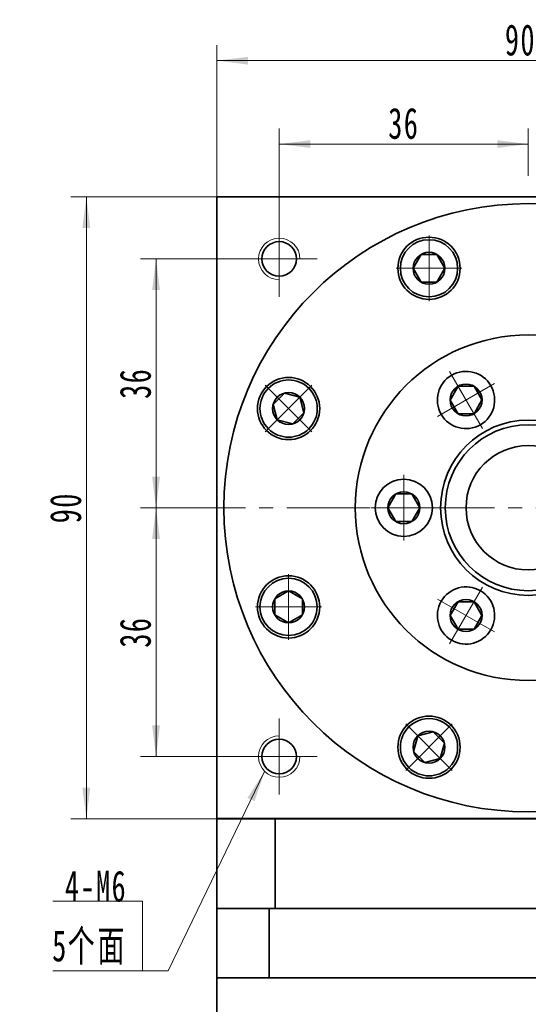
# Model space of a CAD drawing. Header units: millimetres. Extents: x -77 to 771, y -49 to 550.
# Tile 4 of 5: x 333 to 406, y 321 to 464. Entities that reach past the tile are written whole.
import ezdxf

# ---------------------------------------------------------------- set-up
doc = ezdxf.new("R2010")
doc.units = ezdxf.units.MM
doc.set_wipeout_variables(frame=1)
doc.linetypes.add('点画线', pattern=[18, 12, -2, 2, -2])
doc.layers.get('0').update_dxf_attribs({"lineweight": 35})
for name, color, linetype, lineweight in [('EB0', 7, 'Continuous', 35), ('中心线层', 1, '点画线', 18), ('尺寸线层', 3, 'Continuous', 18), ('粗实线', 7, 'Continuous', 50), ('粗实线层', 7, 'Continuous', 35)]:
    doc.layers.add(name, color=color, linetype=linetype, lineweight=lineweight)
doc.styles.add('标准', font='txt', dxfattribs={"width": 0.667})
doc.dimstyles.new('a4-1-1', dxfattribs={"dimtxt": 3, "dimasz": 3, "dimexe": 1.5, "dimexo": 0, "dimgap": 0.5, "dimtad": 1, "dimdec": 3, "dimdsep": 46, "dimtxsty": '标准', "dimblk": '_CAXARROW', "dimcen": 0, "dimdle": 4, "dimazin": 2, "dimtfac": 0.707107, "dimtdec": 3, "dimtix": 1, "dimtmove": 2, "dimatfit": 3, "dimfxl": 1, "dimfrac": 2, "dimtolj": 1, "dimtzin": 0, "dimarcsym": 1})

# ---------------------------------------------------------------- blocks, each defined once
blk = doc.blocks.new('*X15')
at = {"layer": '尺寸线层', "linetype": 'Continuous', "transparency": 16777216}
for points in [[(370.33, 445.74), (374.83, 445.18), (374.83, 446.3)], [(406.33, 445.74), (401.83, 445.18), (401.83, 446.3)]]:
    blk.add_hatch(color=0, dxfattribs=at).paths.add_polyline_path(points, flags=0)
at = {"layer": '尺寸线层', "color": 0, "linetype": 'Continuous', "transparency": 16777216}
for p, q in [((370.33, 434.62), (370.33, 447.99)), ((406.33, 441.12), (406.33, 447.99)), ((406.33, 445.74), (370.33, 445.74))]:
    blk.add_line(p, q, dxfattribs=at)
at = {"layer": '尺寸线层', "color": 0, "transparency": 16777216, "insert": (388.33, 448.71), "char_height": 4.5, "width": 9, "attachment_point": 5, "line_spacing_factor": 1.15057, "style": '标准'}
blk.add_mtext('\\T1.1;36', dxfattribs=at)
blk = doc.blocks.new('_CAXARROW')
blk.add_hatch(color=0).paths.add_polyline_path([(0, 0), (-1, 0.125), (-1, -0.125)], flags=0)
blk = doc.blocks.new('*X17')
at = {"layer": '尺寸线层', "linetype": 'Continuous', "transparency": 16777216}
for points in [[(352.52, 429.12), (353.09, 424.62), (351.96, 424.62)], [(352.52, 393.12), (353.09, 397.62), (351.96, 397.62)]]:
    blk.add_hatch(color=0, dxfattribs=at).paths.add_polyline_path(points, flags=0)
at = {"layer": '尺寸线层', "color": 0, "linetype": 'Continuous', "transparency": 16777216}
for p, q in [((364.83, 429.12), (350.27, 429.12)), ((352.52, 429.12), (352.52, 393.12)), ((353.44, 393.12), (350.27, 393.12))]:
    blk.add_line(p, q, dxfattribs=at)
at = {"layer": '尺寸线层', "color": 0, "transparency": 16777216, "insert": (349.55, 411.12), "char_height": 4.5, "width": 9, "attachment_point": 5, "rotation": 90, "line_spacing_factor": 1.15057, "style": '标准'}
blk.add_mtext('\\T1.1;36', dxfattribs=at)
blk = doc.blocks.new('*X18')
at = {"layer": '尺寸线层', "linetype": 'Continuous', "transparency": 16777216}
for points in [[(352.52, 393.12), (353.09, 388.62), (351.96, 388.62)], [(352.52, 357.12), (353.09, 361.62), (351.96, 361.62)]]:
    blk.add_hatch(color=0, dxfattribs=at).paths.add_polyline_path(points, flags=0)
at = {"layer": '尺寸线层', "color": 0, "linetype": 'Continuous', "transparency": 16777216}
for p, q in [((353.44, 393.12), (350.27, 393.12)), ((352.52, 393.12), (352.52, 357.12)), ((364.83, 357.12), (350.27, 357.12))]:
    blk.add_line(p, q, dxfattribs=at)
at = {"layer": '尺寸线层', "color": 0, "transparency": 16777216, "insert": (349.55, 375.12), "char_height": 4.5, "width": 9, "attachment_point": 5, "rotation": 90, "line_spacing_factor": 1.15057, "style": '标准'}
blk.add_mtext('\\T1.1;36', dxfattribs=at)
blk = doc.blocks.new('*X22')
at = {"layer": '中心线层', "linetype": '点画线', "lineweight": 18}
for p, q in [((0, -4.76), (0, 4.76)), ((-4.76, 0), (4.76, 0))]:
    blk.add_line(p, q, dxfattribs=at)
at = {"layer": '粗实线层'}
for p, q in [((-2.31, 0), (-1.15, 2)), ((-1.15, 2), (1.15, 2)), ((2.31, 0), (1.15, 2)), ((2.31, 0), (1.15, 2)), ((-2.31, 0), (-1.15, -2)), ((2.31, 0), (1.15, -2)), ((-1.15, -2), (1.15, -2))]:
    blk.add_line(p, q, dxfattribs=at)
blk.add_circle((0, 0), 2.31, dxfattribs=at)
for start, end in [(0, 180), (180, 360)]:
    blk.add_arc((0, 0), 4.14, start, end, dxfattribs=at)
blk = doc.blocks.new('3432432432_1')
at = {"color": 7, "linetype": 'Continuous'}
for radius in [25, 12.68, 12]:
    blk.add_circle((0, 0), radius, dxfattribs=at)
for points in [[(-6.93, 12), (-6.91, 12.02), (-6.89, 12.03), (-6.87, 12.04), (-6.85, 12.05), (-6.83, 12.07), (-6.81, 12.08), (-6.78, 12.09), (-6.76, 12.1), (-6.74, 12.12), (-6.72, 12.13), (-6.7, 12.14), (-6.68, 12.16), (-6.66, 12.17), (-6.64, 12.18), (-6.62, 12.2), (-6.6, 12.21), (-6.58, 12.23), (-6.56, 12.24), (-6.54, 12.26), (-6.52, 12.27), (-6.51, 12.28), (-6.49, 12.3), (-6.47, 12.31), (-6.45, 12.33), (-6.43, 12.34), (-6.41, 12.36), (-6.39, 12.37), (-6.37, 12.39), (-6.35, 12.4), (-6.33, 12.42), (-6.33, 12.42), (-6.19, 12.55), (-6.05, 12.68), (-5.92, 12.82), (-5.79, 12.97), (-5.68, 13.12), (-5.57, 13.28), (-5.46, 13.44), (-5.37, 13.61), (-5.28, 13.78), (-5.2, 13.95), (-5.13, 14.13), (-5.06, 14.31), (-5.01, 14.5), (-4.96, 14.68), (-4.92, 14.87), (-4.89, 15.06), (-4.87, 15.25), (-4.86, 15.45), (-4.86, 15.64), (-4.87, 15.83), (-4.88, 16.02), (-4.91, 16.21), (-4.94, 16.4), (-4.98, 16.59), (-5.03, 16.78), (-5.09, 16.96), (-5.16, 17.14), (-5.24, 17.32), (-5.32, 17.49), (-5.41, 17.66), (-5.41, 17.66), (-5.51, 17.82), (-5.62, 17.98), (-5.74, 18.14), (-5.86, 18.29), (-5.99, 18.43), (-6.12, 18.57), (-6.26, 18.7), (-6.41, 18.82), (-6.57, 18.94), (-6.72, 19.05), (-6.89, 19.15), (-7.05, 19.24), (-7.23, 19.33), (-7.4, 19.41), (-7.58, 19.48), (-7.76, 19.54), (-7.95, 19.59), (-8.14, 19.64), (-8.33, 19.67), (-8.52, 19.7), (-8.71, 19.72), (-8.9, 19.73), (-9.09, 19.73), (-9.28, 19.72), (-9.48, 19.7), (-9.67, 19.67), (-9.86, 19.64), (-10.04, 19.59), (-10.23, 19.54), (-10.41, 19.48), (-10.41, 19.48), (-10.43, 19.47), (-10.46, 19.46), (-10.48, 19.46), (-10.5, 19.45), (-10.52, 19.44), (-10.55, 19.43), (-10.57, 19.42), (-10.59, 19.41), (-10.61, 19.4), (-10.64, 19.39), (-10.66, 19.38), (-10.68, 19.37), (-10.7, 19.36), (-10.73, 19.35), (-10.75, 19.34), (-10.77, 19.33), (-10.79, 19.32), (-10.81, 19.31), (-10.83, 19.3), (-10.86, 19.29), (-10.88, 19.28), (-10.9, 19.27), (-10.92, 19.26), (-10.94, 19.24), (-10.96, 19.23), (-10.99, 19.22), (-11.01, 19.21), (-11.03, 19.2), (-11.05, 19.19), (-11.07, 19.17), (-11.07, 19.17), (-11.25, 19.06), (-11.43, 18.94), (-11.61, 18.81), (-11.77, 18.67), (-11.93, 18.52), (-12.08, 18.36), (-12.22, 18.19), (-12.35, 18.02), (-12.47, 17.84), (-12.59, 17.66), (-12.69, 17.47), (-12.78, 17.27), (-12.87, 17.07), (-12.94, 16.87), (-13, 16.66), (-13.05, 16.45), (-13.09, 16.24), (-13.12, 16.02), (-13.13, 15.81), (-13.14, 15.59), (-13.13, 15.37), (-13.12, 15.16), (-13.09, 14.94), (-13.05, 14.73), (-13, 14.52), (-12.94, 14.31), (-12.87, 14.1), (-12.78, 13.9), (-12.69, 13.71), (-12.59, 13.52), (-12.59, 13.52), (-12.47, 13.33), (-12.35, 13.16), (-12.22, 12.98), (-12.08, 12.82), (-11.93, 12.66), (-11.77, 12.51), (-11.61, 12.37), (-11.43, 12.24), (-11.25, 12.12), (-11.07, 12), (-10.88, 11.9), (-10.68, 11.81), (-10.48, 11.72), (-10.28, 11.65), (-10.07, 11.59), (-9.86, 11.54), (-9.65, 11.5), (-9.43, 11.47), (-9.22, 11.45), (-9, 11.45), (-8.78, 11.45), (-8.57, 11.47), (-8.35, 11.5), (-8.14, 11.54), (-7.93, 11.59), (-7.72, 11.65), (-7.52, 11.72), (-7.32, 11.81), (-7.12, 11.9)], [(6.93, 12), (6.95, 11.99), (6.97, 11.98), (6.99, 11.97), (7.01, 11.96), (7.04, 11.94), (7.06, 11.93), (7.08, 11.92), (7.1, 11.91), (7.12, 11.9), (7.14, 11.89), (7.17, 11.88), (7.19, 11.87), (7.21, 11.86), (7.23, 11.85), (7.25, 11.84), (7.27, 11.83), (7.3, 11.81), (7.32, 11.81), (7.34, 11.8), (7.36, 11.79), (7.39, 11.78), (7.41, 11.77), (7.43, 11.76), (7.45, 11.75), (7.48, 11.74), (7.5, 11.73), (7.52, 11.72), (7.54, 11.71), (7.57, 11.7), (7.59, 11.7), (7.59, 11.7), (7.77, 11.63), (7.96, 11.58), (8.14, 11.54), (8.33, 11.5), (8.52, 11.48), (8.72, 11.46), (8.91, 11.45), (9.1, 11.45), (9.29, 11.46), (9.48, 11.48), (9.67, 11.5), (9.86, 11.54), (10.05, 11.58), (10.24, 11.64), (10.42, 11.7), (10.6, 11.77), (10.77, 11.85), (10.95, 11.93), (11.11, 12.03), (11.28, 12.13), (11.43, 12.24), (11.59, 12.36), (11.74, 12.48), (11.88, 12.61), (12.01, 12.75), (12.14, 12.89), (12.26, 13.04), (12.38, 13.19), (12.49, 13.35), (12.59, 13.52), (12.59, 13.52), (12.68, 13.69), (12.76, 13.86), (12.84, 14.04), (12.91, 14.22), (12.97, 14.4), (13.02, 14.59), (13.06, 14.77), (13.09, 14.96), (13.12, 15.15), (13.13, 15.35), (13.14, 15.54), (13.14, 15.73), (13.13, 15.92), (13.11, 16.11), (13.08, 16.3), (13.04, 16.49), (12.99, 16.68), (12.94, 16.86), (12.87, 17.05), (12.8, 17.22), (12.72, 17.4), (12.63, 17.57), (12.54, 17.74), (12.43, 17.9), (12.32, 18.06), (12.21, 18.21), (12.08, 18.36), (11.95, 18.5), (11.81, 18.63), (11.67, 18.76), (11.67, 18.76), (11.65, 18.77), (11.63, 18.79), (11.61, 18.8), (11.59, 18.82), (11.57, 18.83), (11.55, 18.85), (11.53, 18.86), (11.51, 18.88), (11.49, 18.89), (11.48, 18.91), (11.46, 18.92), (11.44, 18.94), (11.42, 18.95), (11.4, 18.96), (11.38, 18.98), (11.36, 18.99), (11.34, 19.01), (11.32, 19.02), (11.3, 19.03), (11.28, 19.05), (11.26, 19.06), (11.24, 19.07), (11.22, 19.09), (11.19, 19.1), (11.17, 19.11), (11.15, 19.12), (11.13, 19.14), (11.11, 19.15), (11.09, 19.16), (11.07, 19.17), (11.07, 19.17), (10.88, 19.28), (10.68, 19.37), (10.48, 19.45), (10.28, 19.53), (10.07, 19.59), (9.86, 19.64), (9.65, 19.68), (9.43, 19.71), (9.22, 19.72), (9, 19.73), (8.78, 19.72), (8.57, 19.71), (8.35, 19.68), (8.14, 19.64), (7.93, 19.59), (7.72, 19.53), (7.52, 19.45), (7.32, 19.37), (7.12, 19.28), (6.93, 19.17), (6.75, 19.06), (6.57, 18.94), (6.39, 18.81), (6.23, 18.67), (6.07, 18.52), (5.92, 18.36), (5.78, 18.19), (5.65, 18.02), (5.53, 17.84), (5.41, 17.66), (5.41, 17.66), (5.31, 17.47), (5.22, 17.27), (5.13, 17.07), (5.06, 16.87), (5, 16.66), (4.95, 16.45), (4.91, 16.24), (4.88, 16.02), (4.87, 15.81), (4.86, 15.59), (4.87, 15.37), (4.88, 15.16), (4.91, 14.94), (4.95, 14.73), (5, 14.52), (5.06, 14.31), (5.13, 14.1), (5.22, 13.9), (5.31, 13.71), (5.41, 13.52), (5.53, 13.33), (5.65, 13.16), (5.78, 12.98), (5.92, 12.82), (6.07, 12.66), (6.23, 12.51), (6.39, 12.37), (6.57, 12.24), (6.75, 12.12)], [(-13.86, 0), (-13.86, 0.02), (-13.86, 0.05), (-13.86, 0.07), (-13.86, 0.1), (-13.86, 0.12), (-13.86, 0.15), (-13.86, 0.17), (-13.86, 0.19), (-13.87, 0.22), (-13.87, 0.24), (-13.87, 0.27), (-13.87, 0.29), (-13.87, 0.32), (-13.87, 0.34), (-13.88, 0.36), (-13.88, 0.39), (-13.88, 0.41), (-13.88, 0.44), (-13.89, 0.46), (-13.89, 0.48), (-13.89, 0.51), (-13.89, 0.53), (-13.9, 0.56), (-13.9, 0.58), (-13.9, 0.6), (-13.91, 0.63), (-13.91, 0.65), (-13.92, 0.68), (-13.92, 0.7), (-13.92, 0.72), (-13.92, 0.72), (-13.96, 0.91), (-14.01, 1.1), (-14.06, 1.28), (-14.13, 1.47), (-14.2, 1.64), (-14.28, 1.82), (-14.37, 1.99), (-14.47, 2.16), (-14.57, 2.32), (-14.68, 2.48), (-14.8, 2.63), (-14.93, 2.77), (-15.06, 2.91), (-15.2, 3.05), (-15.34, 3.17), (-15.49, 3.29), (-15.65, 3.41), (-15.81, 3.51), (-15.97, 3.61), (-16.14, 3.7), (-16.32, 3.78), (-16.5, 3.86), (-16.68, 3.92), (-16.86, 3.98), (-17.05, 4.03), (-17.23, 4.07), (-17.42, 4.1), (-17.62, 4.12), (-17.81, 4.14), (-18, 4.14), (-18, 4.14), (-18.19, 4.14), (-18.38, 4.12), (-18.58, 4.1), (-18.77, 4.07), (-18.95, 4.03), (-19.14, 3.98), (-19.32, 3.92), (-19.5, 3.86), (-19.68, 3.78), (-19.86, 3.7), (-20.03, 3.61), (-20.19, 3.51), (-20.35, 3.41), (-20.51, 3.29), (-20.66, 3.17), (-20.8, 3.05), (-20.94, 2.91), (-21.07, 2.77), (-21.2, 2.63), (-21.32, 2.48), (-21.43, 2.32), (-21.53, 2.16), (-21.63, 1.99), (-21.72, 1.82), (-21.8, 1.64), (-21.87, 1.47), (-21.94, 1.28), (-21.99, 1.1), (-22.04, 0.91), (-22.08, 0.72), (-22.08, 0.72), (-22.08, 0.7), (-22.08, 0.68), (-22.09, 0.65), (-22.09, 0.63), (-22.1, 0.6), (-22.1, 0.58), (-22.1, 0.56), (-22.11, 0.53), (-22.11, 0.51), (-22.11, 0.48), (-22.11, 0.46), (-22.12, 0.44), (-22.12, 0.41), (-22.12, 0.39), (-22.12, 0.36), (-22.13, 0.34), (-22.13, 0.32), (-22.13, 0.29), (-22.13, 0.27), (-22.13, 0.24), (-22.13, 0.22), (-22.14, 0.19), (-22.14, 0.17), (-22.14, 0.15), (-22.14, 0.12), (-22.14, 0.1), (-22.14, 0.07), (-22.14, 0.05), (-22.14, 0.02), (-22.14, 0), (-22.14, 0), (-22.13, -0.22), (-22.12, -0.43), (-22.09, -0.65), (-22.05, -0.86), (-22, -1.07), (-21.94, -1.28), (-21.87, -1.48), (-21.78, -1.68), (-21.69, -1.88), (-21.59, -2.07), (-21.47, -2.25), (-21.35, -2.43), (-21.22, -2.61), (-21.08, -2.77), (-20.93, -2.93), (-20.77, -3.08), (-20.61, -3.22), (-20.43, -3.35), (-20.25, -3.47), (-20.07, -3.59), (-19.88, -3.69), (-19.68, -3.78), (-19.48, -3.87), (-19.28, -3.94), (-19.07, -4), (-18.86, -4.05), (-18.65, -4.09), (-18.43, -4.12), (-18.22, -4.13), (-18, -4.14), (-18, -4.14), (-17.78, -4.13), (-17.57, -4.12), (-17.35, -4.09), (-17.14, -4.05), (-16.93, -4), (-16.72, -3.94), (-16.52, -3.87), (-16.32, -3.78), (-16.12, -3.69), (-15.93, -3.59), (-15.75, -3.47), (-15.57, -3.35), (-15.39, -3.22), (-15.23, -3.08), (-15.07, -2.93), (-14.92, -2.77), (-14.78, -2.61), (-14.65, -2.43), (-14.53, -2.25), (-14.41, -2.07), (-14.31, -1.88), (-14.22, -1.68), (-14.13, -1.48), (-14.06, -1.28), (-14, -1.07), (-13.95, -0.86), (-13.91, -0.65), (-13.88, -0.43), (-13.87, -0.22)], [(13.86, 0), (13.86, -0.02), (13.86, -0.05), (13.86, -0.07), (13.86, -0.1), (13.86, -0.12), (13.86, -0.15), (13.86, -0.17), (13.86, -0.19), (13.87, -0.22), (13.87, -0.24), (13.87, -0.27), (13.87, -0.29), (13.87, -0.32), (13.87, -0.34), (13.88, -0.36), (13.88, -0.39), (13.88, -0.41), (13.88, -0.44), (13.89, -0.46), (13.89, -0.48), (13.89, -0.51), (13.89, -0.53), (13.9, -0.56), (13.9, -0.58), (13.9, -0.6), (13.91, -0.63), (13.91, -0.65), (13.92, -0.68), (13.92, -0.7), (13.92, -0.72), (13.92, -0.72), (13.96, -0.91), (14.01, -1.1), (14.06, -1.28), (14.13, -1.47), (14.2, -1.64), (14.28, -1.82), (14.37, -1.99), (14.47, -2.16), (14.57, -2.32), (14.68, -2.48), (14.8, -2.63), (14.93, -2.77), (15.06, -2.91), (15.2, -3.05), (15.34, -3.17), (15.49, -3.29), (15.65, -3.41), (15.81, -3.51), (15.97, -3.61), (16.14, -3.7), (16.32, -3.78), (16.5, -3.86), (16.68, -3.92), (16.86, -3.98), (17.05, -4.03), (17.23, -4.07), (17.42, -4.1), (17.62, -4.12), (17.81, -4.14), (18, -4.14), (18, -4.14), (18.19, -4.14), (18.38, -4.12), (18.58, -4.1), (18.77, -4.07), (18.95, -4.03), (19.14, -3.98), (19.32, -3.92), (19.5, -3.86), (19.68, -3.78), (19.86, -3.7), (20.03, -3.61), (20.19, -3.51), (20.35, -3.41), (20.51, -3.29), (20.66, -3.17), (20.8, -3.05), (20.94, -2.91), (21.07, -2.77), (21.2, -2.63), (21.32, -2.48), (21.43, -2.32), (21.53, -2.16), (21.63, -1.99), (21.72, -1.82), (21.8, -1.64), (21.87, -1.47), (21.94, -1.28), (21.99, -1.1), (22.04, -0.91), (22.08, -0.72), (22.08, -0.72), (22.08, -0.7), (22.08, -0.68), (22.09, -0.65), (22.09, -0.63), (22.1, -0.6), (22.1, -0.58), (22.1, -0.56), (22.11, -0.53), (22.11, -0.51), (22.11, -0.48), (22.11, -0.46), (22.12, -0.44), (22.12, -0.41), (22.12, -0.39), (22.12, -0.36), (22.13, -0.34), (22.13, -0.32), (22.13, -0.29), (22.13, -0.27), (22.13, -0.24), (22.13, -0.22), (22.14, -0.19), (22.14, -0.17), (22.14, -0.15), (22.14, -0.12), (22.14, -0.1), (22.14, -0.07), (22.14, -0.05), (22.14, -0.02), (22.14, 0), (22.14, 0), (22.13, 0.22), (22.12, 0.43), (22.09, 0.65), (22.05, 0.86), (22, 1.07), (21.94, 1.28), (21.87, 1.48), (21.78, 1.68), (21.69, 1.88), (21.59, 2.07), (21.47, 2.25), (21.35, 2.43), (21.22, 2.61), (21.08, 2.77), (20.93, 2.93), (20.77, 3.08), (20.61, 3.22), (20.43, 3.35), (20.25, 3.47), (20.07, 3.59), (19.88, 3.69), (19.68, 3.78), (19.48, 3.87), (19.28, 3.94), (19.07, 4), (18.86, 4.05), (18.65, 4.09), (18.43, 4.12), (18.22, 4.13), (18, 4.14), (18, 4.14), (17.78, 4.13), (17.57, 4.12), (17.35, 4.09), (17.14, 4.05), (16.93, 4), (16.72, 3.94), (16.52, 3.87), (16.32, 3.78), (16.12, 3.69), (15.93, 3.59), (15.75, 3.47), (15.57, 3.35), (15.39, 3.22), (15.23, 3.08), (15.07, 2.93), (14.92, 2.77), (14.78, 2.61), (14.65, 2.43), (14.53, 2.25), (14.41, 2.07), (14.31, 1.88), (14.22, 1.68), (14.13, 1.48), (14.06, 1.28), (14, 1.07), (13.95, 0.86), (13.91, 0.65), (13.88, 0.43), (13.87, 0.22)], [(-6.93, -12), (-6.95, -11.99), (-6.97, -11.98), (-6.99, -11.97), (-7.01, -11.96), (-7.04, -11.94), (-7.06, -11.93), (-7.08, -11.92), (-7.1, -11.91), (-7.12, -11.9), (-7.14, -11.89), (-7.17, -11.88), (-7.19, -11.87), (-7.21, -11.86), (-7.23, -11.85), (-7.25, -11.84), (-7.27, -11.83), (-7.3, -11.81), (-7.32, -11.81), (-7.34, -11.8), (-7.36, -11.79), (-7.39, -11.78), (-7.41, -11.77), (-7.43, -11.76), (-7.45, -11.75), (-7.48, -11.74), (-7.5, -11.73), (-7.52, -11.72), (-7.54, -11.71), (-7.57, -11.7), (-7.59, -11.7), (-7.59, -11.7), (-7.77, -11.63), (-7.96, -11.58), (-8.14, -11.54), (-8.33, -11.5), (-8.52, -11.48), (-8.72, -11.46), (-8.91, -11.45), (-9.1, -11.45), (-9.29, -11.46), (-9.48, -11.48), (-9.67, -11.5), (-9.86, -11.54), (-10.05, -11.58), (-10.24, -11.64), (-10.42, -11.7), (-10.6, -11.77), (-10.77, -11.85), (-10.95, -11.93), (-11.11, -12.03), (-11.28, -12.13), (-11.43, -12.24), (-11.59, -12.36), (-11.74, -12.48), (-11.88, -12.61), (-12.01, -12.75), (-12.14, -12.89), (-12.26, -13.04), (-12.38, -13.19), (-12.49, -13.35), (-12.59, -13.52), (-12.59, -13.52), (-12.68, -13.69), (-12.76, -13.86), (-12.84, -14.04), (-12.91, -14.22), (-12.97, -14.4), (-13.02, -14.59), (-13.06, -14.77), (-13.09, -14.96), (-13.12, -15.15), (-13.13, -15.35), (-13.14, -15.54), (-13.14, -15.73), (-13.13, -15.92), (-13.11, -16.11), (-13.08, -16.3), (-13.04, -16.49), (-12.99, -16.68), (-12.94, -16.86), (-12.87, -17.05), (-12.8, -17.22), (-12.72, -17.4), (-12.63, -17.57), (-12.54, -17.74), (-12.43, -17.9), (-12.32, -18.06), (-12.21, -18.21), (-12.08, -18.36), (-11.95, -18.5), (-11.81, -18.63), (-11.67, -18.76), (-11.67, -18.76), (-11.65, -18.77), (-11.63, -18.79), (-11.61, -18.8), (-11.59, -18.82), (-11.57, -18.83), (-11.55, -18.85), (-11.53, -18.86), (-11.51, -18.88), (-11.49, -18.89), (-11.48, -18.91), (-11.46, -18.92), (-11.44, -18.94), (-11.42, -18.95), (-11.4, -18.96), (-11.38, -18.98), (-11.36, -18.99), (-11.34, -19.01), (-11.32, -19.02), (-11.3, -19.03), (-11.28, -19.05), (-11.26, -19.06), (-11.24, -19.07), (-11.22, -19.09), (-11.19, -19.1), (-11.17, -19.11), (-11.15, -19.12), (-11.13, -19.14), (-11.11, -19.15), (-11.09, -19.16), (-11.07, -19.17), (-11.07, -19.17), (-10.88, -19.28), (-10.68, -19.37), (-10.48, -19.45), (-10.28, -19.53), (-10.07, -19.59), (-9.86, -19.64), (-9.65, -19.68), (-9.43, -19.71), (-9.22, -19.72), (-9, -19.73), (-8.78, -19.72), (-8.57, -19.71), (-8.35, -19.68), (-8.14, -19.64), (-7.93, -19.59), (-7.72, -19.53), (-7.52, -19.45), (-7.32, -19.37), (-7.12, -19.28), (-6.93, -19.17), (-6.75, -19.06), (-6.57, -18.94), (-6.39, -18.81), (-6.23, -18.67), (-6.07, -18.52), (-5.92, -18.36), (-5.78, -18.19), (-5.65, -18.02), (-5.53, -17.84), (-5.41, -17.66), (-5.41, -17.66), (-5.31, -17.47), (-5.22, -17.27), (-5.13, -17.07), (-5.06, -16.87), (-5, -16.66), (-4.95, -16.45), (-4.91, -16.24), (-4.88, -16.02), (-4.87, -15.81), (-4.86, -15.59), (-4.87, -15.37), (-4.88, -15.16), (-4.91, -14.94), (-4.95, -14.73), (-5, -14.52), (-5.06, -14.31), (-5.13, -14.1), (-5.22, -13.9), (-5.31, -13.71), (-5.41, -13.52), (-5.53, -13.33), (-5.65, -13.16), (-5.78, -12.98), (-5.92, -12.82), (-6.07, -12.66), (-6.23, -12.51), (-6.39, -12.37), (-6.57, -12.24), (-6.75, -12.12)], [(6.93, -12), (6.91, -12.02), (6.89, -12.03), (6.87, -12.04), (6.85, -12.05), (6.83, -12.07), (6.81, -12.08), (6.78, -12.09), (6.76, -12.1), (6.74, -12.12), (6.72, -12.13), (6.7, -12.14), (6.68, -12.16), (6.66, -12.17), (6.64, -12.18), (6.62, -12.2), (6.6, -12.21), (6.58, -12.23), (6.56, -12.24), (6.54, -12.26), (6.52, -12.27), (6.51, -12.28), (6.49, -12.3), (6.47, -12.31), (6.45, -12.33), (6.43, -12.34), (6.41, -12.36), (6.39, -12.37), (6.37, -12.39), (6.35, -12.4), (6.33, -12.42), (6.33, -12.42), (6.19, -12.55), (6.05, -12.68), (5.92, -12.82), (5.79, -12.97), (5.68, -13.12), (5.57, -13.28), (5.46, -13.44), (5.37, -13.61), (5.28, -13.78), (5.2, -13.95), (5.13, -14.13), (5.06, -14.31), (5.01, -14.5), (4.96, -14.68), (4.92, -14.87), (4.89, -15.06), (4.87, -15.25), (4.86, -15.45), (4.86, -15.64), (4.87, -15.83), (4.88, -16.02), (4.91, -16.21), (4.94, -16.4), (4.98, -16.59), (5.03, -16.78), (5.09, -16.96), (5.16, -17.14), (5.24, -17.32), (5.32, -17.49), (5.41, -17.66), (5.41, -17.66), (5.51, -17.82), (5.62, -17.98), (5.74, -18.14), (5.86, -18.29), (5.99, -18.43), (6.12, -18.57), (6.26, -18.7), (6.41, -18.82), (6.57, -18.94), (6.72, -19.05), (6.89, -19.15), (7.05, -19.24), (7.23, -19.33), (7.4, -19.41), (7.58, -19.48), (7.76, -19.54), (7.95, -19.59), (8.14, -19.64), (8.33, -19.67), (8.52, -19.7), (8.71, -19.72), (8.9, -19.73), (9.09, -19.73), (9.28, -19.72), (9.48, -19.7), (9.67, -19.67), (9.86, -19.64), (10.04, -19.59), (10.23, -19.54), (10.41, -19.48), (10.41, -19.48), (10.43, -19.47), (10.46, -19.46), (10.48, -19.46), (10.5, -19.45), (10.52, -19.44), (10.55, -19.43), (10.57, -19.42), (10.59, -19.41), (10.61, -19.4), (10.64, -19.39), (10.66, -19.38), (10.68, -19.37), (10.7, -19.36), (10.73, -19.35), (10.75, -19.34), (10.77, -19.33), (10.79, -19.32), (10.81, -19.31), (10.83, -19.3), (10.86, -19.29), (10.88, -19.28), (10.9, -19.27), (10.92, -19.26), (10.94, -19.24), (10.96, -19.23), (10.99, -19.22), (11.01, -19.21), (11.03, -19.2), (11.05, -19.19), (11.07, -19.17), (11.07, -19.17), (11.25, -19.06), (11.43, -18.94), (11.61, -18.81), (11.77, -18.67), (11.93, -18.52), (12.08, -18.36), (12.22, -18.19), (12.35, -18.02), (12.47, -17.84), (12.59, -17.66), (12.69, -17.47), (12.78, -17.27), (12.87, -17.07), (12.94, -16.87), (13, -16.66), (13.05, -16.45), (13.09, -16.24), (13.12, -16.02), (13.13, -15.81), (13.14, -15.59), (13.13, -15.37), (13.12, -15.16), (13.09, -14.94), (13.05, -14.73), (13, -14.52), (12.94, -14.31), (12.87, -14.1), (12.78, -13.9), (12.69, -13.71), (12.59, -13.52), (12.59, -13.52), (12.47, -13.33), (12.35, -13.16), (12.22, -12.98), (12.08, -12.82), (11.93, -12.66), (11.77, -12.51), (11.61, -12.37), (11.43, -12.24), (11.25, -12.12), (11.07, -12), (10.88, -11.9), (10.68, -11.81), (10.48, -11.72), (10.28, -11.65), (10.07, -11.59), (9.86, -11.54), (9.65, -11.5), (9.43, -11.47), (9.22, -11.45), (9, -11.45), (8.78, -11.45), (8.57, -11.47), (8.35, -11.5), (8.14, -11.54), (7.93, -11.59), (7.72, -11.65), (7.52, -11.72), (7.32, -11.81), (7.12, -11.9)]]:
    blk.add_wipeout(points).dxf.layer = '粗实线层'
at = {"layer": '粗实线层'}
for p, rotation in [((-9, 15.59), 299.9999999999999), ((9, 15.59), 240), ((18, 0), 180), ((-9, -15.59), 59.99999999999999), ((9, -15.59), 120)]:
    blk.add_blockref('*X22', p, dxfattribs=dict(at, rotation=rotation))
blk.add_blockref('*X22', (-18, 0), dxfattribs=at)
blk = doc.blocks.new('*X23')
at = {"layer": '尺寸线层', "linetype": 'Continuous'}
blk.add_hatch(color=0, dxfattribs=at).paths.add_polyline_path([(17.62, 28.86), (16.17, 24.56), (15.15, 25.05)], flags=0)
at = {"layer": '尺寸线层', "color": 0, "linetype": 'Continuous'}
blk.add_line((17.62, 28.86), (3.67, 0), dxfattribs=at)
at = {"layer": '尺寸线层', "color": 0}
for p, q in [((0, 10.09), (-12.97, 10.09)), ((0, 0), (0, 10.09)), ((0, 0), (-12.97, 0)), ((3.67, 0), (0, 0))]:
    blk.add_line(p, q, dxfattribs=at)
at = {"layer": '尺寸线层', "color": 0, "insert": (-2.25, 0.9), "char_height": 4.5, "width": 19.9754, "attachment_point": 9, "line_spacing_factor": 1.15057, "style": '标准'}
blk.add_mtext('\\T1.1;4-M6\\P5个面', dxfattribs=at)
blk = doc.blocks.new('*X24')
at = {"layer": '中心线层', "linetype": '点画线', "lineweight": 18}
for p, q in [((0, -4.76), (0, 4.76)), ((-4.76, 0), (4.76, 0))]:
    blk.add_line(p, q, dxfattribs=at)
at = {"layer": '粗实线层'}
for p, q in [((-2.31, 0), (-1.15, 2)), ((-1.15, 2), (1.15, 2)), ((2.31, 0), (1.15, 2)), ((2.31, 0), (1.15, 2)), ((-2.31, 0), (-1.15, -2)), ((2.31, 0), (1.15, -2)), ((-1.15, -2), (1.15, -2))]:
    blk.add_line(p, q, dxfattribs=at)
blk.add_circle((0, 0), 2.31, dxfattribs=at)
for start, end in [(0, 180), (180, 360)]:
    blk.add_arc((0, 0), 4.14, start, end, dxfattribs=at)
blk = doc.blocks.new('*X25')
at = {"layer": '尺寸线层', "linetype": 'Continuous', "transparency": 16777216}
for points in [[(342.45, 438.12), (343.01, 433.62), (341.88, 433.62)], [(342.45, 348.12), (343.01, 352.62), (341.88, 352.62)]]:
    blk.add_hatch(color=0, dxfattribs=at).paths.add_polyline_path(points, flags=0)
at = {"layer": '尺寸线层', "color": 0, "linetype": 'Continuous', "transparency": 16777216}
for p, q in [((361.33, 438.12), (340.2, 438.12)), ((342.45, 438.12), (342.45, 348.12)), ((361.33, 348.12), (340.2, 348.12))]:
    blk.add_line(p, q, dxfattribs=at)
at = {"layer": '尺寸线层', "color": 0, "transparency": 16777216, "insert": (339.47, 393.12), "char_height": 4.5, "width": 9, "attachment_point": 5, "rotation": 90, "line_spacing_factor": 1.15057, "style": '标准'}
blk.add_mtext('\\T1.1;90', dxfattribs=at)
blk = doc.blocks.new('*X26')
at = {"layer": '尺寸线层', "linetype": 'Continuous', "transparency": 16777216}
for points in [[(361.33, 457.81), (365.83, 458.37), (365.83, 457.24)], [(451.33, 457.81), (446.83, 458.37), (446.83, 457.24)]]:
    blk.add_hatch(color=0, dxfattribs=at).paths.add_polyline_path(points, flags=0)
at = {"layer": '尺寸线层', "color": 0, "linetype": 'Continuous', "transparency": 16777216}
for p, q in [((361.33, 438.12), (361.33, 460.06)), ((451.33, 438.12), (451.33, 460.06)), ((361.33, 457.81), (451.33, 457.81))]:
    blk.add_line(p, q, dxfattribs=at)
at = {"layer": '尺寸线层', "color": 0, "transparency": 16777216, "insert": (405.19, 460.78), "char_height": 4.5, "width": 9, "attachment_point": 5, "line_spacing_factor": 1.15057, "style": '标准'}
blk.add_mtext('\\T1.1;90', dxfattribs=at)

msp = doc.modelspace()

# ---------------------------------------------------------------- linework, layer by layer
at = {"layer": 'EB0'}
for p, q in [((451.3269, 335.1215), (361.3269, 335.1215)), ((406.3269, 335.1215), (361.3269, 335.1215)), ((451.3269, 335.1215), (361.3269, 335.1215)), ((406.3269, 335.1215), (361.3269, 335.1215)), ((361.3269, 335.1215), (361.3269, 325.1215)), ((366.3269, 335.1181), (361.3269, 335.1181)), ((366.3269, 335.1181), (361.3269, 335.1181)), ((451.3269, 325.1215), (361.3269, 325.1215)), ((361.3269, 325.1215), (361.3269, 290.6215))]:
    msp.add_line(p, q, dxfattribs=at)
at = {"layer": '中心线层'}
for p, q in [((370.3269, 423.6215), (370.3269, 434.6215)), ((364.8269, 429.1215), (375.8269, 429.1215)), ((353.435, 393.1215), (457.979, 393.1215)), ((370.3269, 351.6215), (370.3269, 362.6215)), ((375.8269, 357.1215), (364.8269, 357.1215))]:
    msp.add_line(p, q, dxfattribs=at)
at = {"layer": '粗实线', "lineweight": 40}
msp.add_line((451.3269, 348.1215), (361.3269, 348.1215), dxfattribs=at)
at = {"layer": '粗实线层'}
for p, q in [((361.3269, 438.1215), (451.3269, 438.1215)), ((361.3269, 348.1215), (361.3269, 438.1215)), ((361.3269, 348.1215), (361.3269, 335.1215)), ((369.7346, 335.1215), (369.7346, 348.1215)), ((361.3269, 335.1215), (451.3269, 335.1215)), ((361.3269, 335.1215), (451.3269, 335.1215)), ((368.8946, 335.1215), (368.8946, 325.1215))]:
    msp.add_line(p, q, dxfattribs=at)
for centre, radius in [((406.3269, 393.1215), 44), ((391.9763, 427.7669), 4.5), ((370.3269, 429.1215), 2.5), ((371.6814, 407.4721), 4.5), ((371.6814, 378.7708), 4.5), ((391.9763, 358.476), 4.5), ((370.3269, 357.1215), 2.5)]:
    msp.add_circle(centre, radius, dxfattribs=at)
at = {"layer": '粗实线层', "lineweight": 18}
for centre, start, end in [((370.3269, 429.1215), 0, 270), ((370.3269, 357.1215), 90, 360)]:
    msp.add_arc(centre, 3, start, end, dxfattribs=at)

# ---------------------------------------------------------------- block references
at = {"layer": '尺寸线层'}
msp.add_blockref('*X23', (350.5884, 326.1031), dxfattribs=at)

# ---------------------------------------------------------------- dimensions: what is measured, and where the dimension line sits
dim = msp.add_linear_dim(base=(451.3269, 457.8068), p1=(361.3269, 438.1215), p2=(451.3269, 438.1215), dimstyle='a4-1-1', override={"dimsah": 1, "dimtfac": 1, "dimtfill": 1, "dimtzin": 0}, dxfattribs=at)
dim.commit()
dim.dimension.update_dxf_attribs({"geometry": '*X26', "text_midpoint": (405.1941, 460.7816), "dimtype": 160})
dim = msp.add_linear_dim(base=(370.3269, 445.7387), p1=(406.3269, 441.1215), p2=(370.3269, 434.6215), dimstyle='a4-1-1', override={"dimsah": 1, "dimtfill": 1, "dimtzin": 0}, dxfattribs=at)
dim.commit()
dim.dimension.update_dxf_attribs({"geometry": '*X15', "text_midpoint": (388.3269, 448.7135)})
for base, p1, p2, picture, middle in [((342.4471, 348.1215), (361.3269, 438.1215), (361.3269, 348.1215), '*X25', (339.4723, 393.1215)), ((352.5239, 393.1215), (364.8269, 429.1215), (353.435, 393.1215), '*X17', (349.549, 411.1215)), ((352.5239, 357.1215), (353.435, 393.1215), (364.8269, 357.1215), '*X18', (349.549, 375.1215))]:
    dim = msp.add_linear_dim(base=base, p1=p1, p2=p2, angle=270, dimstyle='a4-1-1', override={"dimsah": 1, "dimtfill": 1, "dimtzin": 0}, dxfattribs=at)
    dim.commit()
    dim.dimension.update_dxf_attribs({"geometry": picture, "text_midpoint": middle})

# ---------------------------------------------------------------- next in the draw order: block references
at = {"layer": '粗实线层'}
msp.add_blockref('3432432432_1', (406.3269, 393.1215), dxfattribs=at)

# ---------------------------------------------------------------- next in the draw order: wipeouts: each hides what was drawn before it
for points in [[(396.1163, 427.7669), (396.1162, 427.7912), (396.116, 427.8155), (396.1156, 427.8397), (396.1151, 427.864), (396.1145, 427.8882), (396.1137, 427.9125), (396.1128, 427.9367), (396.1117, 427.961), (396.1105, 427.9852), (396.1092, 428.0094), (396.1077, 428.0336), (396.106, 428.0579), (396.1043, 428.082), (396.1024, 428.1062), (396.1003, 428.1304), (396.0981, 428.1546), (396.0957, 428.1787), (396.0933, 428.2029), (396.0906, 428.227), (396.0879, 428.2511), (396.085, 428.2752), (396.0819, 428.2992), (396.0787, 428.3233), (396.0754, 428.3473), (396.0719, 428.3713), (396.0683, 428.3953), (396.0646, 428.4193), (396.0607, 428.4433), (396.0566, 428.4672), (396.0525, 428.4911), (396.0525, 428.4911), (396.0144, 428.6798), (395.9676, 428.8665), (395.9122, 429.0508), (395.8482, 429.2324), (395.7759, 429.4108), (395.6954, 429.5856), (395.6069, 429.7565), (395.5105, 429.9231), (395.4064, 430.0851), (395.2949, 430.242), (395.1763, 430.3936), (395.0508, 430.5395), (394.9186, 430.6794), (394.78, 430.813), (394.6354, 430.9401), (394.485, 431.0602), (394.3292, 431.1733), (394.1683, 431.279), (394.0027, 431.3771), (393.8327, 431.4674), (393.6587, 431.5497), (393.4811, 431.6238), (393.3002, 431.6896), (393.1164, 431.7469), (392.9302, 431.7955), (392.7419, 431.8355), (392.5519, 431.8667), (392.3607, 431.889), (392.1687, 431.9025), (391.9763, 431.9069), (391.9763, 431.9069), (391.7838, 431.9025), (391.5918, 431.889), (391.4006, 431.8667), (391.2107, 431.8355), (391.0224, 431.7955), (390.8362, 431.7469), (390.6524, 431.6896), (390.4715, 431.6238), (390.2938, 431.5497), (390.1198, 431.4674), (389.9498, 431.3771), (389.7842, 431.279), (389.6233, 431.1733), (389.4675, 431.0602), (389.3172, 430.9401), (389.1726, 430.813), (389.034, 430.6794), (388.9018, 430.5395), (388.7762, 430.3936), (388.6576, 430.242), (388.5461, 430.0851), (388.4421, 429.9231), (388.3457, 429.7565), (388.2571, 429.5856), (388.1766, 429.4108), (388.1043, 429.2324), (388.0404, 429.0508), (387.985, 428.8665), (387.9382, 428.6798), (387.9001, 428.4911), (387.9001, 428.4911), (387.8959, 428.4672), (387.8919, 428.4433), (387.888, 428.4193), (387.8842, 428.3953), (387.8806, 428.3713), (387.8772, 428.3473), (387.8738, 428.3233), (387.8706, 428.2992), (387.8676, 428.2752), (387.8647, 428.2511), (387.8619, 428.227), (387.8593, 428.2029), (387.8568, 428.1787), (387.8545, 428.1546), (387.8523, 428.1304), (387.8502, 428.1062), (387.8483, 428.082), (387.8465, 428.0579), (387.8449, 428.0336), (387.8434, 428.0094), (387.842, 427.9852), (387.8408, 427.961), (387.8398, 427.9367), (387.8388, 427.9125), (387.8381, 427.8882), (387.8374, 427.864), (387.8369, 427.8397), (387.8366, 427.8155), (387.8363, 427.7912), (387.8363, 427.7669), (387.8363, 427.7669), (387.842, 427.5503), (387.859, 427.3342), (387.8872, 427.1193), (387.9267, 426.9062), (387.9773, 426.6954), (388.0389, 426.4876), (388.1113, 426.2833), (388.1942, 426.083), (388.2875, 425.8874), (388.3909, 425.6969), (388.5042, 425.5121), (388.6269, 425.3335), (388.7589, 425.1615), (388.8997, 424.9967), (389.0489, 424.8395), (389.2061, 424.6903), (389.3709, 424.5495), (389.5428, 424.4176), (389.7215, 424.2948), (389.9063, 424.1816), (390.0968, 424.0782), (390.2924, 423.9849), (390.4926, 423.9019), (390.6969, 423.8296), (390.9048, 423.768), (391.1155, 423.7174), (391.3286, 423.6779), (391.5435, 423.6496), (391.7596, 423.6326), (391.9763, 423.6269), (391.9763, 423.6269), (392.1929, 423.6326), (392.409, 423.6496), (392.6239, 423.6779), (392.837, 423.7174), (393.0478, 423.768), (393.2556, 423.8296), (393.4599, 423.9019), (393.6602, 423.9849), (393.8558, 424.0782), (394.0463, 424.1816), (394.2311, 424.2948), (394.4097, 424.4176), (394.5817, 424.5495), (394.7465, 424.6903), (394.9037, 424.8395), (395.0529, 424.9967), (395.1937, 425.1615), (395.3256, 425.3335), (395.4484, 425.5121), (395.5616, 425.6969), (395.665, 425.8874), (395.7584, 426.083), (395.8413, 426.2833), (395.9137, 426.4876), (395.9752, 426.6954), (396.0258, 426.9062), (396.0653, 427.1193), (396.0936, 427.3342), (396.1106, 427.5503)], [(374.6088, 410.3995), (374.5916, 410.4166), (374.5743, 410.4336), (374.5569, 410.4505), (374.5394, 410.4673), (374.5218, 410.484), (374.5041, 410.5006), (374.4863, 410.5171), (374.4684, 410.5335), (374.4504, 410.5498), (374.4324, 410.5659), (374.4142, 410.582), (374.3959, 410.598), (374.3775, 410.6138), (374.3591, 410.6296), (374.3405, 410.6452), (374.3219, 410.6607), (374.3031, 410.6762), (374.2843, 410.6915), (374.2654, 410.7067), (374.2464, 410.7218), (374.2273, 410.7367), (374.2081, 410.7516), (374.1889, 410.7664), (374.1695, 410.781), (374.1501, 410.7955), (374.1306, 410.8099), (374.111, 410.8242), (374.0913, 410.8384), (374.0715, 410.8525), (374.0517, 410.8664), (374.0517, 410.8664), (373.8913, 410.9729), (373.7262, 411.0719), (373.5567, 411.163), (373.3831, 411.2462), (373.2058, 411.3212), (373.0252, 411.3879), (372.8418, 411.4461), (372.6558, 411.4958), (372.4677, 411.5367), (372.2779, 411.5689), (372.0869, 411.5922), (371.8949, 411.6066), (371.7025, 411.612), (371.51, 411.6085), (371.3179, 411.5961), (371.1266, 411.5747), (370.9365, 411.5445), (370.7481, 411.5055), (370.5616, 411.4577), (370.3775, 411.4014), (370.1963, 411.3365), (370.0183, 411.2633), (369.8438, 411.1819), (369.6734, 411.0925), (369.5073, 410.9952), (369.3459, 410.8904), (369.1895, 410.7781), (369.0385, 410.6587), (368.8932, 410.5324), (368.754, 410.3995), (368.754, 410.3995), (368.6211, 410.2603), (368.4948, 410.115), (368.3754, 409.964), (368.2631, 409.8077), (368.1583, 409.6462), (368.061, 409.4801), (367.9716, 409.3097), (367.8902, 409.1352), (367.817, 408.9572), (367.7521, 408.776), (367.6958, 408.5919), (367.648, 408.4055), (367.609, 408.217), (367.5788, 408.0269), (367.5574, 407.8356), (367.545, 407.6435), (367.5415, 407.451), (367.5469, 407.2586), (367.5613, 407.0667), (367.5846, 406.8756), (367.6168, 406.6858), (367.6577, 406.4977), (367.7074, 406.3117), (367.7656, 406.1283), (367.8323, 405.9477), (367.9073, 405.7704), (367.9905, 405.5968), (368.0816, 405.4273), (368.1806, 405.2622), (368.2871, 405.1018), (368.2871, 405.1018), (368.301, 405.082), (368.3151, 405.0622), (368.3293, 405.0425), (368.3436, 405.0229), (368.358, 405.0034), (368.3725, 404.984), (368.3871, 404.9646), (368.4019, 404.9454), (368.4168, 404.9262), (368.4317, 404.9071), (368.4468, 404.8881), (368.462, 404.8692), (368.4773, 404.8504), (368.4928, 404.8316), (368.5083, 404.813), (368.5239, 404.7944), (368.5397, 404.776), (368.5555, 404.7576), (368.5715, 404.7393), (368.5876, 404.7212), (368.6037, 404.7031), (368.62, 404.6851), (368.6364, 404.6672), (368.6529, 404.6494), (368.6695, 404.6317), (368.6862, 404.6141), (368.703, 404.5966), (368.7199, 404.5792), (368.7369, 404.5619), (368.754, 404.5447), (368.754, 404.5447), (368.9112, 404.3955), (369.076, 404.2547), (369.248, 404.1227), (369.4266, 404), (369.6114, 403.8867), (369.8019, 403.7833), (369.9975, 403.69), (370.1978, 403.6071), (370.4021, 403.5347), (370.6099, 403.4731), (370.8207, 403.4225), (371.0338, 403.3831), (371.2487, 403.3548), (371.4648, 403.3378), (371.6814, 403.3321), (371.8981, 403.3378), (372.1142, 403.3548), (372.3291, 403.3831), (372.5422, 403.4225), (372.7529, 403.4731), (372.9608, 403.5347), (373.1651, 403.6071), (373.3653, 403.69), (373.5609, 403.7833), (373.7514, 403.8867), (373.9362, 404), (374.1149, 404.1227), (374.2868, 404.2547), (374.4516, 404.3955), (374.6088, 404.5447), (374.6088, 404.5447), (374.758, 404.7019), (374.8988, 404.8667), (375.0308, 405.0386), (375.1535, 405.2173), (375.2668, 405.4021), (375.3702, 405.5926), (375.4635, 405.7882), (375.5464, 405.9884), (375.6188, 406.1927), (375.6804, 406.4006), (375.731, 406.6113), (375.7705, 406.8244), (375.7987, 407.0393), (375.8158, 407.2554), (375.8214, 407.4721), (375.8158, 407.6888), (375.7987, 407.9048), (375.7705, 408.1197), (375.731, 408.3328), (375.6804, 408.5436), (375.6188, 408.7514), (375.5464, 408.9557), (375.4635, 409.156), (375.3702, 409.3516), (375.2668, 409.5421), (375.1535, 409.7269), (375.0308, 409.9055), (374.8988, 410.0775), (374.758, 410.2423)], [(371.6814, 382.9108), (371.6572, 382.9108), (371.6329, 382.9105), (371.6086, 382.9102), (371.5844, 382.9097), (371.5601, 382.909), (371.5359, 382.9083), (371.5116, 382.9073), (371.4874, 382.9063), (371.4632, 382.9051), (371.4389, 382.9037), (371.4147, 382.9022), (371.3905, 382.9006), (371.3663, 382.8988), (371.3421, 382.8969), (371.3179, 382.8948), (371.2938, 382.8926), (371.2696, 382.8903), (371.2455, 382.8878), (371.2214, 382.8852), (371.1973, 382.8824), (371.1732, 382.8795), (371.1491, 382.8765), (371.1251, 382.8733), (371.101, 382.8699), (371.077, 382.8665), (371.053, 382.8629), (371.029, 382.8591), (371.0051, 382.8552), (370.9812, 382.8512), (370.9573, 382.847), (370.9573, 382.847), (370.7686, 382.8089), (370.5819, 382.7621), (370.3975, 382.7067), (370.216, 382.6428), (370.0376, 382.5705), (369.8627, 382.49), (369.6918, 382.4014), (369.5252, 382.305), (369.3633, 382.201), (369.2063, 382.0895), (369.0548, 381.9709), (368.9088, 381.8453), (368.7689, 381.7131), (368.6353, 381.5745), (368.5083, 381.4299), (368.3881, 381.2796), (368.2751, 381.1238), (368.1694, 380.9629), (368.0713, 380.7973), (367.981, 380.6273), (367.8987, 380.4533), (367.8246, 380.2756), (367.7588, 380.0947), (367.7015, 379.9109), (367.6528, 379.7247), (367.6128, 379.5364), (367.5816, 379.3465), (367.5593, 379.1553), (367.5459, 378.9633), (367.5414, 378.7708), (367.5414, 378.7708), (367.5459, 378.5784), (367.5593, 378.3864), (367.5816, 378.1952), (367.6128, 378.0052), (367.6528, 377.8169), (367.7015, 377.6307), (367.7588, 377.4469), (367.8246, 377.266), (367.8987, 377.0884), (367.981, 376.9144), (368.0713, 376.7444), (368.1694, 376.5788), (368.2751, 376.4179), (368.3881, 376.2621), (368.5083, 376.1117), (368.6353, 375.9671), (368.7689, 375.8285), (368.9088, 375.6963), (369.0548, 375.5708), (369.2063, 375.4522), (369.3633, 375.3407), (369.5252, 375.2366), (369.6918, 375.1402), (369.8627, 375.0517), (370.0376, 374.9712), (370.216, 374.8989), (370.3975, 374.8349), (370.5819, 374.7795), (370.7686, 374.7327), (370.9573, 374.6946), (370.9573, 374.6946), (370.9812, 374.6905), (371.0051, 374.6864), (371.029, 374.6825), (371.053, 374.6788), (371.077, 374.6752), (371.101, 374.6717), (371.1251, 374.6684), (371.1491, 374.6652), (371.1732, 374.6621), (371.1973, 374.6592), (371.2214, 374.6565), (371.2455, 374.6538), (371.2696, 374.6514), (371.2938, 374.649), (371.3179, 374.6468), (371.3421, 374.6448), (371.3663, 374.6428), (371.3905, 374.6411), (371.4147, 374.6394), (371.4389, 374.6379), (371.4632, 374.6366), (371.4874, 374.6354), (371.5116, 374.6343), (371.5359, 374.6334), (371.5601, 374.6326), (371.5844, 374.632), (371.6086, 374.6315), (371.6329, 374.6311), (371.6572, 374.6309), (371.6814, 374.6308), (371.6814, 374.6308), (371.8981, 374.6365), (372.1142, 374.6535), (372.3291, 374.6818), (372.5422, 374.7213), (372.7529, 374.7719), (372.9608, 374.8334), (373.1651, 374.9058), (373.3653, 374.9887), (373.5609, 375.0821), (373.7514, 375.1855), (373.9362, 375.2987), (374.1149, 375.4215), (374.2868, 375.5534), (374.4516, 375.6942), (374.6088, 375.8434), (374.758, 376.0006), (374.8988, 376.1654), (375.0308, 376.3374), (375.1535, 376.516), (375.2668, 376.7008), (375.3702, 376.8913), (375.4635, 377.0869), (375.5464, 377.2872), (375.6188, 377.4915), (375.6804, 377.6993), (375.731, 377.9101), (375.7705, 378.1232), (375.7987, 378.3381), (375.8158, 378.5542), (375.8214, 378.7708), (375.8214, 378.7708), (375.8158, 378.9875), (375.7987, 379.2036), (375.7705, 379.4185), (375.731, 379.6316), (375.6804, 379.8423), (375.6188, 380.0502), (375.5464, 380.2545), (375.4635, 380.4547), (375.3702, 380.6503), (375.2668, 380.8408), (375.1535, 381.0256), (375.0308, 381.2043), (374.8988, 381.3762), (374.758, 381.541), (374.6088, 381.6982), (374.4516, 381.8474), (374.2868, 381.9882), (374.1149, 382.1202), (373.9362, 382.2429), (373.7514, 382.3562), (373.5609, 382.4596), (373.3653, 382.5529), (373.1651, 382.6358), (372.9608, 382.7082), (372.7529, 382.7698), (372.5422, 382.8204), (372.3291, 382.8599), (372.1142, 382.8881), (371.8981, 382.9051)], [(389.0489, 361.4034), (389.0317, 361.3862), (389.0147, 361.3689), (388.9978, 361.3515), (388.981, 361.334), (388.9643, 361.3164), (388.9477, 361.2987), (388.9313, 361.2809), (388.9149, 361.263), (388.8986, 361.245), (388.8824, 361.2269), (388.8663, 361.2087), (388.8504, 361.1904), (388.8345, 361.1721), (388.8188, 361.1536), (388.8031, 361.1351), (388.7876, 361.1164), (388.7722, 361.0977), (388.7569, 361.0789), (388.7417, 361.06), (388.7266, 361.041), (388.7116, 361.0219), (388.6968, 361.0027), (388.682, 360.9834), (388.6674, 360.9641), (388.6528, 360.9446), (388.6384, 360.9251), (388.6241, 360.9055), (388.61, 360.8858), (388.5959, 360.8661), (388.5819, 360.8462), (388.5819, 360.8462), (388.4754, 360.6859), (388.3765, 360.5208), (388.2853, 360.3512), (388.2022, 360.1776), (388.1271, 360.0004), (388.0604, 359.8198), (388.0022, 359.6363), (387.9526, 359.4503), (387.9116, 359.2623), (387.8795, 359.0725), (387.8562, 358.8814), (387.8418, 358.6894), (387.8363, 358.497), (387.8398, 358.3046), (387.8523, 358.1125), (387.8736, 357.9212), (387.9038, 357.7311), (387.9429, 357.5426), (387.9906, 357.3561), (388.047, 357.1721), (388.1118, 356.9908), (388.185, 356.8128), (388.2664, 356.6384), (388.3559, 356.4679), (388.4531, 356.3018), (388.558, 356.1404), (388.6702, 355.984), (388.7897, 355.8331), (388.9159, 355.6878), (389.0489, 355.5485), (389.0489, 355.5485), (389.1881, 355.4156), (389.3334, 355.2893), (389.4843, 355.1699), (389.6407, 355.0577), (389.8021, 354.9528), (389.9682, 354.8556), (390.1387, 354.7661), (390.3131, 354.6847), (390.4911, 354.6115), (390.6724, 354.5467), (390.8564, 354.4903), (391.0429, 354.4426), (391.2314, 354.4035), (391.4215, 354.3733), (391.6128, 354.352), (391.8049, 354.3395), (391.9973, 354.336), (392.1898, 354.3415), (392.3817, 354.3559), (392.5728, 354.3792), (392.7626, 354.4113), (392.9507, 354.4523), (393.1366, 354.5019), (393.3201, 354.5601), (393.5007, 354.6268), (393.6779, 354.7019), (393.8515, 354.785), (394.0211, 354.8762), (394.1862, 354.9751), (394.3465, 355.0816), (394.3465, 355.0816), (394.3664, 355.0956), (394.3861, 355.1096), (394.4058, 355.1238), (394.4254, 355.1381), (394.445, 355.1525), (394.4644, 355.1671), (394.4837, 355.1817), (394.503, 355.1964), (394.5222, 355.2113), (394.5413, 355.2263), (394.5603, 355.2414), (394.5792, 355.2566), (394.598, 355.2719), (394.6167, 355.2873), (394.6354, 355.3028), (394.6539, 355.3185), (394.6724, 355.3342), (394.6908, 355.3501), (394.709, 355.366), (394.7272, 355.3821), (394.7453, 355.3983), (394.7633, 355.4146), (394.7812, 355.4309), (394.799, 355.4474), (394.8167, 355.464), (394.8343, 355.4807), (394.8518, 355.4975), (394.8692, 355.5144), (394.8865, 355.5314), (394.9037, 355.5485), (394.9037, 355.5485), (395.0529, 355.7058), (395.1937, 355.8706), (395.3256, 356.0425), (395.4484, 356.2212), (395.5616, 356.406), (395.665, 356.5964), (395.7584, 356.7921), (395.8413, 356.9923), (395.9137, 357.1966), (395.9752, 357.4045), (396.0258, 357.6152), (396.0653, 357.8283), (396.0936, 358.0432), (396.1106, 358.2593), (396.1163, 358.476), (396.1106, 358.6926), (396.0936, 358.9087), (396.0653, 359.1236), (396.0258, 359.3367), (395.9752, 359.5475), (395.9137, 359.7553), (395.8413, 359.9596), (395.7584, 360.1599), (395.665, 360.3555), (395.5616, 360.546), (395.4484, 360.7308), (395.3256, 360.9094), (395.1937, 361.0814), (395.0529, 361.2462), (394.9037, 361.4034), (394.9037, 361.4034), (394.7465, 361.5526), (394.5817, 361.6934), (394.4097, 361.8253), (394.2311, 361.9481), (394.0463, 362.0613), (393.8558, 362.1647), (393.6602, 362.258), (393.4599, 362.341), (393.2556, 362.4133), (393.0478, 362.4749), (392.837, 362.5255), (392.6239, 362.565), (392.409, 362.5933), (392.1929, 362.6103), (391.9763, 362.616), (391.7596, 362.6103), (391.5435, 362.5933), (391.3286, 362.565), (391.1155, 362.5255), (390.9048, 362.4749), (390.6969, 362.4133), (390.4926, 362.341), (390.2924, 362.258), (390.0968, 362.1647), (389.9063, 362.0613), (389.7215, 361.9481), (389.5428, 361.8253), (389.3709, 361.6934), (389.2061, 361.5526)]]:
    msp.add_wipeout(points).dxf.layer = '粗实线层'

# ---------------------------------------------------------------- next in the draw order: linework, layer by layer
msp.add_circle((406.3269, 393.1215), 9, dxfattribs=at)

# ---------------------------------------------------------------- next in the draw order: block references
msp.add_blockref('*X24', (391.9763, 427.7669), dxfattribs=at)
for p, rotation in [((371.6814, 407.4721), 45.00000000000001), ((371.6814, 378.7708), 90), ((391.9763, 358.476), 135.0000000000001)]:
    msp.add_blockref('*X24', p, dxfattribs=dict(at, rotation=rotation))

doc.saveas('drawing.dxf')
